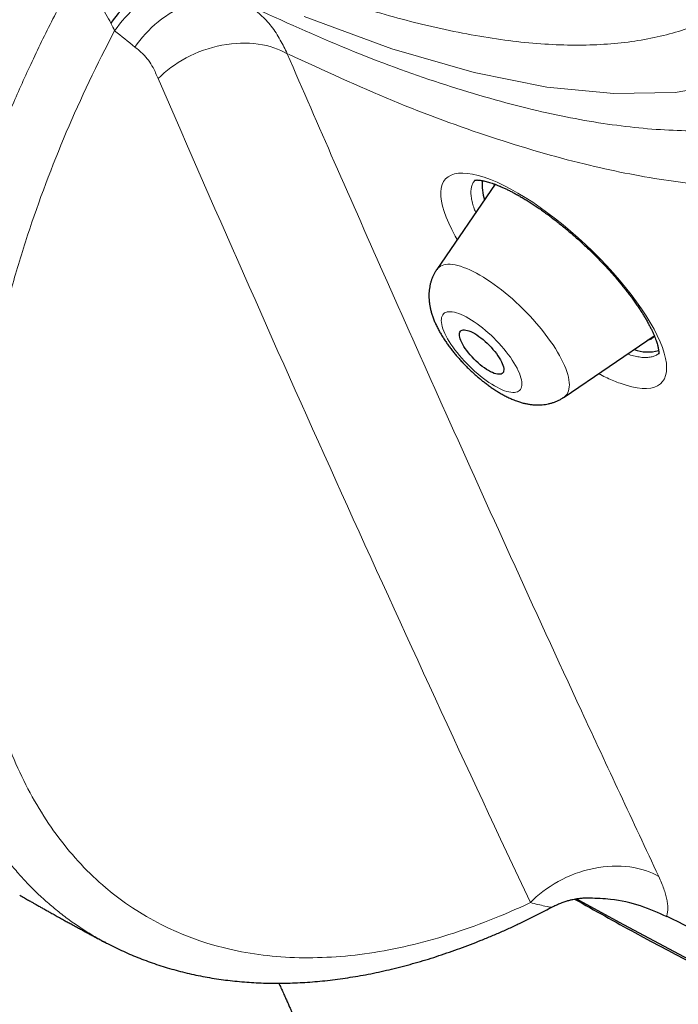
# Model space of a CAD drawing. Header units: millimetres. Extents: x 8 to 436, y 12 to 574.
# Tile 7 of 256: x 368 to 377, y 176 to 189. Entities that reach past the tile are written whole.
import ezdxf

# ---------------------------------------------------------------- set-up
doc = ezdxf.new("R2010")
doc.units = ezdxf.units.MM

msp = doc.modelspace()

# ---------------------------------------------------------------- linework, layer by layer
at = {"color": 7, "linetype": 'Continuous', "lineweight": 30}
for p, q in [((374.136, 187.031), (373.346, 185.877)), ((375.07, 184.149), (376.29, 184.981)), ((368.864, 176.763), (368.862, 176.764))]:
    msp.add_line(p, q, dxfattribs=at)
at = {"color": 252, "linetype": 'Continuous', "lineweight": 0, "flags": 128}
for points in [[(378.961, 189.402), (378.509, 188.964), (377.958, 188.629), (377.311, 188.399), (376.572, 188.275), (375.745, 188.258), (374.836, 188.348), (373.851, 188.544), (372.736, 188.866), (371.55, 189.302)], [(373.624, 186.283), (373.596, 186.33), (373.549, 186.418), (373.508, 186.503), (373.473, 186.584), (373.444, 186.662), (373.423, 186.735), (373.408, 186.804), (373.401, 186.867), (373.4, 186.926), (373.406, 186.979), (373.419, 187.027), (373.439, 187.068), (373.466, 187.103), (373.5, 187.132), (373.54, 187.155), (373.586, 187.171), (373.638, 187.18), (373.697, 187.183), (373.761, 187.179), (373.83, 187.169), (373.904, 187.152), (373.986, 187.127), (374.073, 187.096), (374.164, 187.058), (374.254, 187.015), (374.349, 186.966), (374.445, 186.911), (374.544, 186.851), (374.645, 186.787), (374.746, 186.717), (374.849, 186.642), (374.953, 186.564), (375.056, 186.481), (375.158, 186.396), (375.259, 186.307), (375.359, 186.216), (375.457, 186.122), (375.553, 186.026), (375.645, 185.929), (375.734, 185.832), (375.82, 185.733), (375.902, 185.635), (375.979, 185.537), (376.052, 185.44), (376.119, 185.344), (376.181, 185.25), (376.237, 185.158), (376.288, 185.068), (376.332, 184.982), (376.37, 184.899), (376.401, 184.82), (376.425, 184.744), (376.443, 184.673), (376.454, 184.607), (376.457, 184.547), (376.454, 184.491), (376.444, 184.441), (376.427, 184.397), (376.403, 184.359), (376.373, 184.328), (376.335, 184.302), (376.292, 184.283), (376.242, 184.271), (376.186, 184.265), (376.125, 184.266), (376.058, 184.274), (375.985, 184.288), (375.908, 184.309), (375.827, 184.336), (375.827, 184.336)], [(373.346, 185.877), (373.359, 185.893), (373.376, 185.909), (373.395, 185.922), (373.417, 185.932), (373.441, 185.94), (373.467, 185.945), (373.496, 185.948), (373.527, 185.947), (373.559, 185.944), (373.594, 185.939), (373.631, 185.931), (373.669, 185.92), (373.709, 185.906)], [(373.709, 185.906), (373.751, 185.89), (373.794, 185.871), (373.838, 185.85), (373.883, 185.827), (373.929, 185.801), (373.977, 185.773), (374.025, 185.743), (374.073, 185.71), (374.122, 185.676), (374.171, 185.64), (374.221, 185.602), (374.27, 185.562), (374.32, 185.521), (374.369, 185.479), (374.417, 185.435), (374.466, 185.389), (374.513, 185.343), (374.56, 185.296), (374.605, 185.248), (374.65, 185.2), (374.693, 185.151), (374.735, 185.102), (374.775, 185.052), (374.814, 185.002), (374.851, 184.953), (374.886, 184.904), (374.92, 184.855), (374.951, 184.806), (374.98, 184.759), (375.007, 184.712), (375.032, 184.666), (375.054, 184.621), (375.074, 184.577), (375.091, 184.535), (375.106, 184.494), (375.118, 184.455), (375.128, 184.417), (375.135, 184.381), (375.139, 184.347), (375.141, 184.316), (375.14, 184.286), (375.136, 184.258), (375.13, 184.233), (375.121, 184.21), (375.109, 184.189), (375.095, 184.171), (375.078, 184.156), (375.07, 184.149)], [(374.262, 184.236), (374.293, 184.226), (374.322, 184.219), (374.349, 184.214), (374.374, 184.212), (374.397, 184.212), (374.418, 184.215), (374.437, 184.221), (374.453, 184.229), (374.467, 184.24), (374.479, 184.254), (374.488, 184.269), (374.494, 184.288), (374.498, 184.308), (374.499, 184.331), (374.497, 184.356), (374.493, 184.383), (374.486, 184.411), (374.476, 184.442), (374.464, 184.474), (374.449, 184.507), (374.432, 184.541), (374.413, 184.577), (374.391, 184.613), (374.368, 184.65), (374.342, 184.688), (374.314, 184.726), (374.285, 184.764), (374.254, 184.802), (374.221, 184.84), (374.187, 184.878), (374.152, 184.915), (374.117, 184.951), (374.08, 184.986), (374.042, 185.02), (374.005, 185.053), (373.967, 185.085), (373.929, 185.114), (373.891, 185.143), (373.853, 185.169), (373.816, 185.193), (373.779, 185.215), (373.743, 185.235), (373.709, 185.253), (373.675, 185.268), (373.643, 185.28), (373.613, 185.29), (373.584, 185.298), (373.556, 185.303), (373.531, 185.305), (373.508, 185.305), (373.487, 185.302), (373.468, 185.296), (373.452, 185.288), (373.438, 185.277), (373.427, 185.263), (373.418, 185.247), (373.411, 185.229), (373.408, 185.209), (373.407, 185.186), (373.408, 185.161), (373.413, 185.134), (373.42, 185.105), (373.429, 185.075), (373.441, 185.043), (373.456, 185.01), (373.473, 184.976), (373.492, 184.94), (373.514, 184.904), (373.538, 184.866), (373.564, 184.829), (373.591, 184.791), (373.621, 184.753), (373.652, 184.714), (373.684, 184.677), (373.718, 184.639), (373.753, 184.602), (373.789, 184.566), (373.826, 184.531), (373.863, 184.497), (373.901, 184.464), (373.939, 184.432), (373.977, 184.402), (374.015, 184.374), (374.052, 184.348), (374.09, 184.324), (374.126, 184.302), (374.162, 184.282), (374.197, 184.264), (374.23, 184.249), (374.262, 184.236)]]:
    msp.add_lwpolyline(points, dxfattribs=at)
at = {"color": 7, "linetype": 'Continuous', "lineweight": 30, "flags": 128}
for points in [[(374.129, 187.033), (374.127, 187.029), (374.119, 187.006)], [(373.782, 185.046), (373.807, 185.036), (373.832, 185.023), (373.859, 185.009), (373.887, 184.992), (373.915, 184.972), (373.943, 184.951), (373.972, 184.929), (374, 184.904), (374.028, 184.879), (374.055, 184.852), (374.082, 184.824), (374.107, 184.796), (374.131, 184.767), (374.153, 184.739), (374.173, 184.71), (374.192, 184.682), (374.208, 184.655), (374.222, 184.629), (374.233, 184.603), (374.242, 184.58), (374.248, 184.557), (374.252, 184.537), (374.253, 184.519), (374.251, 184.502), (374.247, 184.489), (374.239, 184.477), (374.23, 184.468), (374.217, 184.462), (374.203, 184.458), (374.186, 184.458), (374.167, 184.459), (374.146, 184.464), (374.123, 184.471), (374.099, 184.481), (374.073, 184.493), (374.046, 184.508), (374.019, 184.525), (373.991, 184.544), (373.962, 184.565), (373.934, 184.588), (373.905, 184.613), (373.877, 184.638), (373.85, 184.665), (373.824, 184.693), (373.798, 184.721), (373.775, 184.749), (373.752, 184.778), (373.732, 184.807), (373.714, 184.835), (373.697, 184.862), (373.684, 184.888), (373.672, 184.914), (373.663, 184.937), (373.657, 184.96), (373.653, 184.98), (373.652, 184.998), (373.654, 185.014), (373.659, 185.028), (373.666, 185.04), (373.676, 185.049), (373.688, 185.055), (373.703, 185.058), (373.72, 185.059), (373.739, 185.057), (373.76, 185.053), (373.782, 185.046)], [(378.313, 175.756), (377.512, 176.151), (376.7, 176.566), (375.88, 177.002), (375.234, 177.355)]]:
    msp.add_lwpolyline(points, dxfattribs=at)
at = {"color": 7, "linetype": 'Continuous', "lineweight": 30}
for centre, radius, start, end in [((374.63, 187.033), 0.671, 175.8881, 198.3918), ((376.149, 185.111), 0.199, 284.9862, 316.5703), ((376.209, 185.319), 0.559, 249.842, 284.684)]:
    msp.add_arc(centre, radius, start, end, dxfattribs=at)
at = {"color": 252, "linetype": 'Continuous', "lineweight": 0}
for points, knots in [([(331.02, 241.415), (331.056, 241.456), (331.296, 241.727), (331.842, 242.125), (332.661, 242.601), (333.59, 242.958), (334.614, 243.207), (335.732, 243.343), (336.941, 243.368), (338.237, 243.281), (339.616, 243.082), (341.073, 242.772), (342.605, 242.352), (344.205, 241.824), (345.869, 241.188), (347.592, 240.447), (349.368, 239.604), (351.192, 238.66), (353.058, 237.619), (354.961, 236.484), (356.893, 235.259), (358.85, 233.948), (360.824, 232.554), (362.81, 231.083), (364.802, 229.538), (366.793, 227.925), (368.777, 226.248), (370.747, 224.513), (372.698, 222.726), (374.624, 220.892), (376.518, 219.016), (378.374, 217.105), (380.186, 215.165), (381.95, 213.201), (383.658, 211.221), (385.307, 209.23), (386.89, 207.234), (388.403, 205.24), (389.841, 203.254), (391.2, 201.282), (392.474, 199.331), (393.661, 197.406), (394.756, 195.514), (395.756, 193.661), (396.658, 191.852), (397.458, 190.093), (398.156, 188.39), (398.747, 186.748), (399.231, 185.172), (399.606, 183.668), (399.871, 182.239), (400.024, 180.89), (400.066, 179.627), (399.996, 178.451), (399.815, 177.369), (399.523, 176.381), (399.118, 175.495), (398.649, 174.752), (398.266, 174.354), (398.095, 174.177)], [0, 0, 0, 0, 0.003203, 0.021066, 0.038929, 0.056792, 0.074655, 0.092519, 0.110382, 0.128245, 0.146108, 0.163971, 0.181834, 0.199697, 0.21756, 0.235424, 0.253287, 0.27115, 0.289013, 0.306876, 0.324739, 0.342602, 0.360465, 0.378329, 0.396192, 0.414055, 0.431918, 0.449781, 0.467644, 0.485507, 0.50337, 0.521234, 0.539097, 0.55696, 0.574823, 0.592686, 0.610549, 0.628412, 0.646275, 0.664139, 0.682002, 0.699865, 0.717728, 0.735591, 0.753454, 0.771317, 0.78918, 0.807044, 0.824907, 0.84277, 0.860633, 0.878496, 0.896359, 0.914222, 0.932085, 0.949949, 0.967812, 0.985675, 1, 1, 1, 1]), ([(370.817, 189.446), (371.262, 189.243), (372.152, 188.838), (373.404, 188.382), (374.559, 188.047), (375.611, 187.837), (376.559, 187.743), (377.421, 187.761), (378.192, 187.89), (378.867, 188.13), (379.442, 188.48), (379.913, 188.936), (380.278, 189.498), (380.533, 190.159), (380.679, 190.918), (380.712, 191.769), (380.635, 192.707), (380.446, 193.726), (380.148, 194.819), (379.741, 195.981), (379.229, 197.204), (378.614, 198.48), (377.901, 199.802), (377.094, 201.161), (376.197, 202.549), (375.217, 203.958), (374.159, 205.378), (373.03, 206.801), (371.837, 208.218), (370.587, 209.621), (369.287, 211.001), (367.947, 212.349), (366.574, 213.657), (365.177, 214.918), (363.763, 216.122), (362.343, 217.263), (360.925, 218.334), (359.517, 219.327), (358.128, 220.238), (356.767, 221.061), (355.441, 221.789), (354.161, 222.419), (352.932, 222.948), (351.763, 223.371), (350.661, 223.686), (349.633, 223.891), (348.685, 223.985), (347.822, 223.967), (347.051, 223.838), (346.376, 223.598), (345.801, 223.248), (345.33, 222.792), (344.966, 222.231), (344.71, 221.569), (344.565, 220.81), (344.531, 219.959), (344.608, 219.021), (344.797, 218.002), (345.096, 216.909), (345.503, 215.747), (346.014, 214.524), (346.632, 213.247), (347.228, 212.126), (347.653, 211.42), (347.804, 211.168)], [0, 0, 0, 0, 0.017292, 0.0345839, 0.0518759, 0.0680683, 0.0842607, 0.1004532, 0.1166456, 0.132838, 0.1490304, 0.1652228, 0.1814153, 0.1976077, 0.2138001, 0.2299925, 0.2461849, 0.2623773, 0.2785698, 0.2947622, 0.3109546, 0.327147, 0.3433394, 0.3595319, 0.3757243, 0.3919167, 0.4081091, 0.4243015, 0.440494, 0.4566864, 0.4728788, 0.4890712, 0.5052636, 0.521456, 0.5376485, 0.5538409, 0.5700333, 0.5862257, 0.6024181, 0.6186106, 0.634803, 0.6509954, 0.6671878, 0.6833802, 0.6995726, 0.7157651, 0.7319575, 0.7481499, 0.7643423, 0.7805347, 0.7967272, 0.8129196, 0.829112, 0.8453044, 0.8614968, 0.8776893, 0.8938817, 0.9100741, 0.9262665, 0.9424589, 0.9586513, 0.9748438, 0.9910362, 1, 1, 1, 1]), ([(371.561, 189.694), (371.787, 189.611), (372.342, 189.409), (373.193, 189.175), (374.11, 188.99), (374.976, 188.904), (375.765, 188.92), (376.47, 189.039), (377.087, 189.258), (377.613, 189.578), (378.043, 189.996), (378.377, 190.509), (378.61, 191.114), (378.743, 191.808), (378.774, 192.586), (378.703, 193.443), (378.53, 194.375), (378.257, 195.375), (377.886, 196.438), (377.417, 197.556), (376.855, 198.723), (376.203, 199.931), (375.465, 201.174), (374.645, 202.443), (373.748, 203.731), (372.781, 205.03), (371.749, 206.331), (370.658, 207.627), (369.515, 208.91), (368.327, 210.172), (367.101, 211.404), (365.845, 212.601), (364.568, 213.753), (363.275, 214.854), (361.977, 215.897), (360.68, 216.876), (359.392, 217.785), (358.122, 218.618), (356.878, 219.37), (355.666, 220.036), (354.495, 220.612), (353.371, 221.095), (352.302, 221.482), (351.295, 221.77), (350.355, 221.957), (349.488, 222.043), (348.699, 222.027), (347.994, 221.909), (347.377, 221.689), (346.852, 221.37), (346.421, 220.952), (346.087, 220.439), (345.854, 219.834), (345.721, 219.14), (345.691, 218.361), (345.759, 217.505), (345.941, 216.568), (346.1, 215.912), (346.226, 215.555), (346.227, 215.551)], [0, 0, 0, 0, 0.011406, 0.027988, 0.045985, 0.063982, 0.081978, 0.099975, 0.117972, 0.135969, 0.153966, 0.171963, 0.189959, 0.207956, 0.225953, 0.24395, 0.261947, 0.279943, 0.29794, 0.315937, 0.333934, 0.351931, 0.369928, 0.387924, 0.405921, 0.423918, 0.441915, 0.459912, 0.477908, 0.495905, 0.513902, 0.531899, 0.549896, 0.567892, 0.585889, 0.603886, 0.621883, 0.63988, 0.657877, 0.675873, 0.69387, 0.711867, 0.729864, 0.747861, 0.765857, 0.783854, 0.801851, 0.819848, 0.837845, 0.855842, 0.873838, 0.891835, 0.909832, 0.927829, 0.945826, 0.963822, 0.981819, 0.999816, 1, 1, 1, 1]), ([(381.026, 194.883), (381.081, 194.729), (381.283, 194.165), (381.515, 193.264), (381.719, 192.19), (381.799, 191.205), (381.764, 190.31), (381.611, 189.512), (381.342, 188.816), (380.959, 188.227), (380.464, 187.746), (379.86, 187.379), (379.15, 187.127), (378.339, 186.991), (377.433, 186.972), (376.436, 187.071), (375.325, 187.292), (374.098, 187.649), (372.762, 188.138), (371.812, 188.573), (371.337, 188.791)], [0, 0, 0, 0, 0.021388, 0.078122, 0.134857, 0.191592, 0.248327, 0.305061, 0.361796, 0.418531, 0.475266, 0.532, 0.588735, 0.64547, 0.702205, 0.758939, 0.815674, 0.877116, 0.938558, 1, 1, 1, 1]), ([(368.862, 176.764), (368.841, 176.775), (368.763, 176.815), (368.633, 176.893), (368.469, 176.998), (368.308, 177.114), (368.149, 177.241), (367.995, 177.375), (367.85, 177.516), (367.713, 177.662), (367.584, 177.812), (367.46, 177.97), (367.341, 178.135), (367.228, 178.307), (367.121, 178.486), (367.021, 178.67), (366.925, 178.863), (366.834, 179.067), (366.748, 179.281), (366.668, 179.502), (366.597, 179.725), (366.533, 179.951), (366.477, 180.178), (366.428, 180.41), (366.384, 180.648), (366.347, 180.892), (366.317, 181.139), (366.294, 181.39), (366.276, 181.649), (366.266, 181.918), (366.262, 182.195), (366.265, 182.477), (366.276, 182.758), (366.294, 183.038), (366.317, 183.316), (366.347, 183.597), (366.384, 183.881), (366.427, 184.169), (366.477, 184.457), (366.533, 184.747), (366.596, 185.042), (366.667, 185.345), (366.747, 185.655), (366.833, 185.966), (366.924, 186.273), (367.021, 186.575), (367.121, 186.873), (367.228, 187.171), (367.341, 187.469), (367.459, 187.768), (367.584, 188.066), (367.713, 188.361), (367.849, 188.66), (367.994, 188.963), (368.148, 189.27), (368.307, 189.575), (368.418, 189.78), (368.475, 189.883), (368.476, 189.886)], [0, 0, 0, 0, 0.006788, 0.024677, 0.042566, 0.061516, 0.080473, 0.099431, 0.11838, 0.136423, 0.154473, 0.172523, 0.190566, 0.208752, 0.226939, 0.244846, 0.262753, 0.281724, 0.300703, 0.319681, 0.338652, 0.356695, 0.374745, 0.392795, 0.410839, 0.429025, 0.447211, 0.465118, 0.483025, 0.501996, 0.520974, 0.539953, 0.558924, 0.576968, 0.595019, 0.613069, 0.631113, 0.6493, 0.667487, 0.685395, 0.703303, 0.722274, 0.741253, 0.760233, 0.779204, 0.797251, 0.815305, 0.833359, 0.851406, 0.869596, 0.887786, 0.905698, 0.923609, 0.942583, 0.961566, 0.980549, 0.999524, 1, 1, 1, 1]), ([(368.933, 189.213), (368.893, 189.29), (368.842, 189.376), (368.734, 189.559), (368.677, 189.655), (368.625, 189.751)], [0, 0, 0, 0, 0.5, 0.5, 1, 1, 1, 1]), ([(370.541, 189.668), (370.433, 189.722), (370.305, 189.757), (370.023, 189.77), (369.869, 189.746), (369.57, 189.639), (369.425, 189.555), (369.173, 189.351), (369.067, 189.231), (368.984, 189.11)], [0, 0, 0, 0, 0.25, 0.25, 0.5, 0.5, 0.75, 0.75, 1, 1, 1, 1]), ([(370.817, 189.447), (370.709, 189.501), (370.581, 189.536), (370.299, 189.549), (370.145, 189.526), (369.845, 189.418), (369.7, 189.334), (369.448, 189.13), (369.342, 189.011), (369.259, 188.889)], [0, 0, 0, 0, 0.25, 0.25, 0.5, 0.5, 0.75, 0.75, 1, 1, 1, 1]), ([(370.817, 189.447), (370.863, 189.41), (370.911, 189.372), (371.01, 189.28), (371.06, 189.228), (371.15, 189.112), (371.191, 189.048), (371.263, 188.921), (371.292, 188.859), (371.32, 188.8)], [0, 0, 0, 0, 0.25, 0.25, 0.5, 0.5, 0.75, 0.75, 1, 1, 1, 1]), ([(368.984, 189.11), (368.505, 188.199), (368.112, 187.277), (367.729, 186.107), (367.658, 185.873), (367.529, 185.408), (367.47, 185.178), (367.314, 184.493), (367.234, 184.044), (367.123, 183.161), (367.093, 182.723), (367.084, 181.884), (367.105, 181.482), (367.197, 180.711), (367.268, 180.343), (367.462, 179.642), (367.583, 179.314), (367.871, 178.711), (368.038, 178.434), (368.416, 177.931), (368.631, 177.703), (369.327, 177.114), (369.862, 176.841), (370.774, 176.615), (371.092, 176.572), (371.747, 176.549), (372.085, 176.569), (372.784, 176.672), (373.146, 176.756), (373.875, 176.986), (374.242, 177.13), (374.613, 177.304)], [0, 0, 0, 0, 0.125, 0.125, 0.15625, 0.15625, 0.1875, 0.1875, 0.25, 0.25, 0.3125, 0.3125, 0.375, 0.375, 0.4375, 0.4375, 0.5, 0.5, 0.5625, 0.5625, 0.625, 0.625, 0.75, 0.75, 0.8125, 0.8125, 0.875, 0.875, 0.9375, 0.9375, 1, 1, 1, 1]), ([(371.32, 188.799), (371.213, 188.86), (371.08, 188.907), (370.777, 188.951), (370.607, 188.947), (370.268, 188.882), (370.1, 188.821), (369.804, 188.662), (369.676, 188.564), (369.574, 188.463)], [0, 0, 0, 0, 0.25, 0.25, 0.5, 0.5, 0.75, 0.75, 1, 1, 1, 1]), ([(369.574, 188.463), (369.551, 188.513), (369.512, 188.6), (369.447, 188.713), (369.362, 188.803), (369.297, 188.858), (369.259, 188.889)], [0, 0, 0, 0, 0.288832, 0.500661, 0.7122, 1, 1, 1, 1]), ([(371.32, 188.799), (371.532, 188.311), (371.981, 187.279), (372.698, 185.656), (373.493, 183.874), (374.369, 181.936), (375.327, 179.844), (376.001, 178.405), (376.351, 177.658)], [0, 0, 0, 0, 0.129729, 0.274229, 0.433507, 0.607564, 0.796397, 1, 1, 1, 1]), ([(373.866, 187.088), (373.859, 187.081), (373.841, 187.062), (373.823, 187.024), (373.81, 186.973), (373.807, 186.915), (373.812, 186.85), (373.828, 186.778), (373.848, 186.71), (373.867, 186.665), (373.874, 186.648)], [0, 0, 0, 0, 0.089167, 0.226645, 0.36419, 0.502227, 0.640265, 0.77781, 0.915368, 1, 1, 1, 1]), ([(375.926, 184.733), (375.941, 184.727), (375.985, 184.713), (376.051, 184.698), (376.125, 184.686), (376.19, 184.684), (376.249, 184.691), (376.299, 184.707), (376.333, 184.725), (376.347, 184.74), (376.351, 184.744)], [0, 0, 0, 0, 0.075124, 0.220774, 0.366425, 0.511556, 0.656781, 0.802526, 0.94827, 1, 1, 1, 1]), ([(375.827, 184.336), (375.799, 184.346), (375.743, 184.368), (375.653, 184.408), (375.584, 184.441), (375.545, 184.463), (375.536, 184.467)], [0, 0, 0, 0, 0.306623, 0.61429, 0.922312, 1, 1, 1, 1]), ([(376.351, 177.658), (376.244, 177.719), (376.111, 177.766), (375.809, 177.808), (375.639, 177.802), (375.302, 177.734), (375.135, 177.671), (374.841, 177.507), (374.714, 177.408), (374.613, 177.304)], [0, 0, 0, 0, 0.25, 0.25, 0.5, 0.5, 0.75, 0.75, 1, 1, 1, 1]), ([(376.351, 177.658), (376.364, 177.629), (376.39, 177.572), (376.421, 177.491), (376.445, 177.416), (376.462, 177.346), (376.472, 177.282), (376.475, 177.222), (376.471, 177.168), (376.462, 177.137), (376.458, 177.121)], [0, 0, 0, 0, 0.128428, 0.254878, 0.379823, 0.503764, 0.627217, 0.750717, 0.874799, 1, 1, 1, 1]), ([(374.91, 177.248), (374.909, 177.247), (374.905, 177.238), (374.813, 177.255), (374.682, 177.287), (374.613, 177.304)], [0, 0, 0, 0, 0.059303, 0.497723, 1, 1, 1, 1])]:
    msp.add_open_spline(points, degree=3, knots=knots, dxfattribs=at)
for points in [[(331.048, 225.034), (329.608, 228.772), (328.403, 235.281), (331.896, 240.656), (340.158, 240.826), (351.931, 235.764), (365.422, 226.241), (378.579, 213.707), (389.397, 200.07), (393.953, 191.627), (395.393, 187.889)], [(368.984, 189.11), (368.97, 189.142), (368.953, 189.176), (368.933, 189.213)], [(369.259, 188.889), (369.167, 188.962), (369.076, 189.036), (368.984, 189.11)], [(374.613, 177.304), (372.886, 180.974), (371.206, 184.694), (369.574, 188.463)]]:
    msp.add_open_spline(points, degree=3, dxfattribs=at)
at = {"color": 7, "linetype": 'Continuous', "lineweight": 30}
for points, knots in [([(390.277, 197.813), (390.781, 196.979), (391.798, 195.299), (393.108, 192.856), (394.254, 190.481), (395.206, 188.206), (395.963, 186.045), (396.518, 184.009), (396.869, 182.114), (397.014, 180.369), (396.951, 178.786), (396.68, 177.374), (396.205, 176.142), (395.526, 175.099), (394.65, 174.249), (393.58, 173.599), (392.324, 173.152), (390.89, 172.911), (389.285, 172.878), (387.521, 173.053), (385.592, 173.438), (383.506, 174.036), (381.271, 174.853), (378.926, 175.862), (377.281, 176.701), (376.458, 177.121)], [0, 0, 0, 0, 0.042637, 0.085957, 0.129278, 0.172598, 0.215919, 0.259239, 0.30256, 0.345881, 0.389201, 0.432522, 0.475842, 0.519163, 0.562483, 0.605804, 0.649124, 0.692445, 0.735766, 0.779086, 0.822407, 0.866805, 0.911203, 0.955602, 1, 1, 1, 1]), ([(370.301, 189.849), (370.214, 189.888), (370.108, 189.909), (369.871, 189.896), (369.74, 189.862), (369.478, 189.741), (369.349, 189.653), (369.117, 189.448), (369.016, 189.331), (368.933, 189.213)], [0, 0, 0, 0, 0.25, 0.25, 0.5, 0.5, 0.75, 0.75, 1, 1, 1, 1]), ([(373.855, 187.086), (373.855, 187.086), (373.855, 187.086), (373.857, 187.086), (373.862, 187.087), (373.871, 187.088), (373.882, 187.089), (373.897, 187.089), (373.914, 187.088), (373.935, 187.086), (373.958, 187.082), (373.984, 187.077), (374.013, 187.07), (374.044, 187.062), (374.078, 187.051), (374.115, 187.039), (374.154, 187.024), (374.194, 187.008), (374.237, 186.989), (374.282, 186.969), (374.328, 186.946), (374.377, 186.921), (374.426, 186.894), (374.477, 186.865), (374.529, 186.835), (374.583, 186.802), (374.637, 186.767), (374.692, 186.73), (374.748, 186.692), (374.805, 186.652), (374.862, 186.611), (374.919, 186.567), (374.976, 186.523), (375.034, 186.477), (375.092, 186.43), (375.149, 186.381), (375.207, 186.332), (375.263, 186.281), (375.32, 186.23), (375.375, 186.178), (375.43, 186.125), (375.484, 186.072), (375.538, 186.017), (375.591, 185.963), (375.642, 185.908), (375.692, 185.853), (375.741, 185.798), (375.788, 185.744), (375.834, 185.689), (375.878, 185.635), (375.921, 185.58), (375.962, 185.527), (376.001, 185.474), (376.038, 185.422), (376.073, 185.37), (376.106, 185.32), (376.137, 185.272), (376.166, 185.224), (376.193, 185.177), (376.218, 185.132), (376.241, 185.088), (376.262, 185.046), (376.28, 185.007), (376.296, 184.969), (376.309, 184.934), (376.321, 184.902), (376.33, 184.873), (376.337, 184.845), (376.343, 184.82), (376.347, 184.798), (376.35, 184.779), (376.351, 184.763), (376.352, 184.75), (376.351, 184.74), (376.35, 184.734), (376.35, 184.731), (376.35, 184.731), (376.35, 184.731)], [0, 0, 0, 0, 0.002307, 0.014869, 0.027016, 0.038658, 0.050862, 0.062912, 0.074934, 0.086999, 0.099173, 0.111837, 0.124155, 0.136864, 0.149878, 0.16312, 0.176544, 0.189783, 0.203208, 0.216875, 0.230702, 0.244628, 0.25837, 0.272461, 0.286577, 0.300748, 0.31499, 0.329304, 0.343651, 0.358024, 0.372425, 0.386854, 0.401314, 0.415806, 0.430332, 0.444895, 0.459465, 0.473983, 0.488473, 0.502967, 0.517495, 0.532093, 0.546659, 0.561269, 0.575888, 0.590407, 0.604769, 0.619245, 0.633665, 0.648082, 0.662526, 0.677015, 0.691184, 0.705602, 0.719906, 0.733992, 0.747826, 0.76179, 0.775839, 0.78985, 0.803782, 0.817594, 0.831243, 0.844689, 0.857891, 0.870812, 0.883435, 0.896144, 0.908965, 0.921652, 0.934182, 0.946541, 0.958726, 0.970751, 0.982653, 0.994493, 1, 1, 1, 1]), ([(373.346, 185.877), (373.341, 185.87), (373.328, 185.851), (373.31, 185.819), (373.292, 185.781), (373.276, 185.742), (373.263, 185.702), (373.253, 185.661), (373.246, 185.62), (373.241, 185.578), (373.239, 185.535), (373.239, 185.492), (373.242, 185.448), (373.248, 185.403), (373.256, 185.357), (373.268, 185.309), (373.283, 185.26), (373.301, 185.209), (373.322, 185.157), (373.347, 185.104), (373.374, 185.052), (373.403, 185.001), (373.434, 184.95), (373.467, 184.901), (373.5, 184.853), (373.536, 184.806), (373.572, 184.759), (373.609, 184.714), (373.648, 184.67), (373.687, 184.626), (373.728, 184.583), (373.769, 184.542), (373.812, 184.501), (373.855, 184.461), (373.899, 184.422), (373.944, 184.385), (373.989, 184.349), (374.036, 184.314), (374.083, 184.28), (374.131, 184.248), (374.18, 184.217), (374.23, 184.187), (374.282, 184.16), (374.335, 184.134), (374.382, 184.113), (374.412, 184.102), (374.424, 184.098)], [0, 0, 0, 0, 0.010968, 0.029194, 0.047401, 0.065627, 0.083916, 0.10232, 0.1209, 0.139729, 0.158897, 0.178517, 0.19872, 0.219665, 0.241528, 0.264483, 0.288655, 0.314036, 0.340387, 0.367238, 0.393928, 0.420156, 0.445832, 0.470978, 0.495662, 0.519964, 0.543956, 0.567707, 0.591274, 0.614709, 0.63806, 0.661371, 0.684685, 0.708029, 0.731448, 0.754985, 0.778692, 0.802624, 0.826845, 0.85143, 0.876465, 0.902047, 0.928277, 0.955239, 0.982936, 1, 1, 1, 1]), ([(374.424, 184.098), (374.433, 184.095), (374.46, 184.085), (374.502, 184.072), (374.551, 184.061), (374.598, 184.052), (374.644, 184.046), (374.688, 184.043), (374.732, 184.043), (374.774, 184.045), (374.816, 184.05), (374.858, 184.058), (374.898, 184.068), (374.939, 184.081), (374.98, 184.098), (375.02, 184.118), (375.05, 184.135), (375.066, 184.147), (375.069, 184.149)], [0, 0, 0, 0, 0.047582, 0.128833, 0.206193, 0.279752, 0.349967, 0.41741, 0.482619, 0.546057, 0.608101, 0.669048, 0.729135, 0.788545, 0.853639, 0.917859, 0.98118, 1, 1, 1, 1]), ([(367.699, 177.406), (367.72, 177.393), (367.761, 177.37), (367.817, 177.338), (367.864, 177.311), (367.902, 177.289), (367.932, 177.272), (367.958, 177.258), (367.987, 177.241), (368.025, 177.22), (368.071, 177.194), (368.123, 177.165), (368.179, 177.134), (368.236, 177.102), (368.29, 177.072), (368.342, 177.043), (368.396, 177.014), (368.452, 176.983), (368.507, 176.953), (368.56, 176.925), (368.612, 176.896), (368.666, 176.867), (368.724, 176.836), (368.788, 176.802), (368.835, 176.777), (368.861, 176.763), (368.863, 176.762)], [0, 0, 0, 0, 0.056726, 0.105483, 0.146272, 0.179095, 0.203954, 0.224155, 0.244301, 0.281245, 0.320997, 0.3649, 0.414666, 0.465773, 0.512033, 0.554052, 0.599203, 0.650788, 0.69669, 0.741055, 0.785938, 0.831846, 0.879344, 0.933528, 0.995217, 1, 1, 1, 1]), ([(374.913, 177.247), (374.935, 177.258), (374.978, 177.279), (375.039, 177.304), (375.095, 177.324), (375.144, 177.337), (375.186, 177.347), (375.221, 177.354), (375.249, 177.359), (375.275, 177.362), (375.312, 177.366), (375.357, 177.369), (375.397, 177.369), (375.414, 177.368), (375.417, 177.368)], [0, 0, 0, 0, 0.131206, 0.249516, 0.354702, 0.446607, 0.525121, 0.589131, 0.640113, 0.684949, 0.734088, 0.858081, 0.972771, 1, 1, 1, 1]), ([(375.212, 177.352), (375.485, 177.199), (376.359, 176.707), (377.795, 175.976), (379.519, 175.152), (380.625, 174.69), (381.179, 174.459)], [0, 0, 0, 0, 0.130581, 0.419475, 0.70919, 1, 1, 1, 1]), ([(376.463, 177.111), (376.348, 177.164), (376.12, 177.27), (375.754, 177.353), (375.511, 177.361), (375.417, 177.365)], [0, 0, 0, 0, 0.387377, 0.76092, 1, 1, 1, 1]), ([(368.862, 176.763), (368.87, 176.759), (368.913, 176.735), (368.994, 176.696), (369.102, 176.644), (369.212, 176.596), (369.324, 176.55), (369.437, 176.508), (369.552, 176.468), (369.668, 176.431), (369.786, 176.396), (369.905, 176.365), (370.025, 176.337), (370.146, 176.311), (370.27, 176.288), (370.393, 176.269), (370.519, 176.252), (370.645, 176.238), (370.772, 176.227), (370.901, 176.219), (371.031, 176.214), (371.162, 176.212), (371.294, 176.213), (371.427, 176.217), (371.561, 176.224), (371.696, 176.234), (371.832, 176.247), (371.969, 176.263), (372.106, 176.282), (372.244, 176.304), (372.383, 176.328), (372.523, 176.356), (372.664, 176.387), (372.806, 176.421), (372.948, 176.458), (373.09, 176.498), (373.233, 176.54), (373.375, 176.586), (373.518, 176.634), (373.66, 176.684), (373.802, 176.738), (373.945, 176.794), (374.089, 176.854), (374.234, 176.916), (374.378, 176.981), (374.522, 177.049), (374.666, 177.119), (374.796, 177.185), (374.877, 177.228), (374.911, 177.246)], [0, 0, 0, 0, 0.004964, 0.026133, 0.047356, 0.068584, 0.089807, 0.111042, 0.132301, 0.153596, 0.174944, 0.196189, 0.217564, 0.23902, 0.260509, 0.281973, 0.303352, 0.324825, 0.346424, 0.368035, 0.389668, 0.41133, 0.433031, 0.454778, 0.476578, 0.49844, 0.52037, 0.542376, 0.564487, 0.586073, 0.608121, 0.630254, 0.652449, 0.674681, 0.696926, 0.719152, 0.741336, 0.763454, 0.785484, 0.807403, 0.829308, 0.851502, 0.873679, 0.895847, 0.918013, 0.940185, 0.962367, 0.984568, 1, 1, 1, 1]), ([(371.207, 176.213), (371.211, 176.203), (371.221, 176.183), (371.236, 176.151), (371.252, 176.115), (371.273, 176.07), (371.296, 176.018), (371.321, 175.963), (371.343, 175.912), (371.364, 175.865), (371.383, 175.819), (371.401, 175.776), (371.416, 175.741), (371.428, 175.713), (371.437, 175.691), (371.445, 175.671), (371.453, 175.652), (371.461, 175.632), (371.471, 175.607), (371.484, 175.574), (371.501, 175.531), (371.521, 175.48), (371.543, 175.423), (371.566, 175.363), (371.589, 175.299), (371.614, 175.228), (371.641, 175.152), (371.669, 175.068), (371.701, 174.972), (371.736, 174.863), (371.773, 174.74), (371.806, 174.628), (371.825, 174.557), (371.832, 174.531)], [0, 0, 0, 0, 0.0153184, 0.0329768, 0.0511274, 0.0728593, 0.1061056, 0.1352859, 0.1624161, 0.188558, 0.214077, 0.2387272, 0.259564, 0.273121, 0.285732, 0.2973967, 0.3081153, 0.3185212, 0.3322145, 0.3533151, 0.3798, 0.4116864, 0.4489943, 0.4849181, 0.5247743, 0.5685722, 0.6163192, 0.6680193, 0.7236725, 0.7943312, 0.8704535, 0.9520044, 1, 1, 1, 1])]:
    msp.add_open_spline(points, degree=3, knots=knots, dxfattribs=at)

doc.saveas('drawing.dxf')
